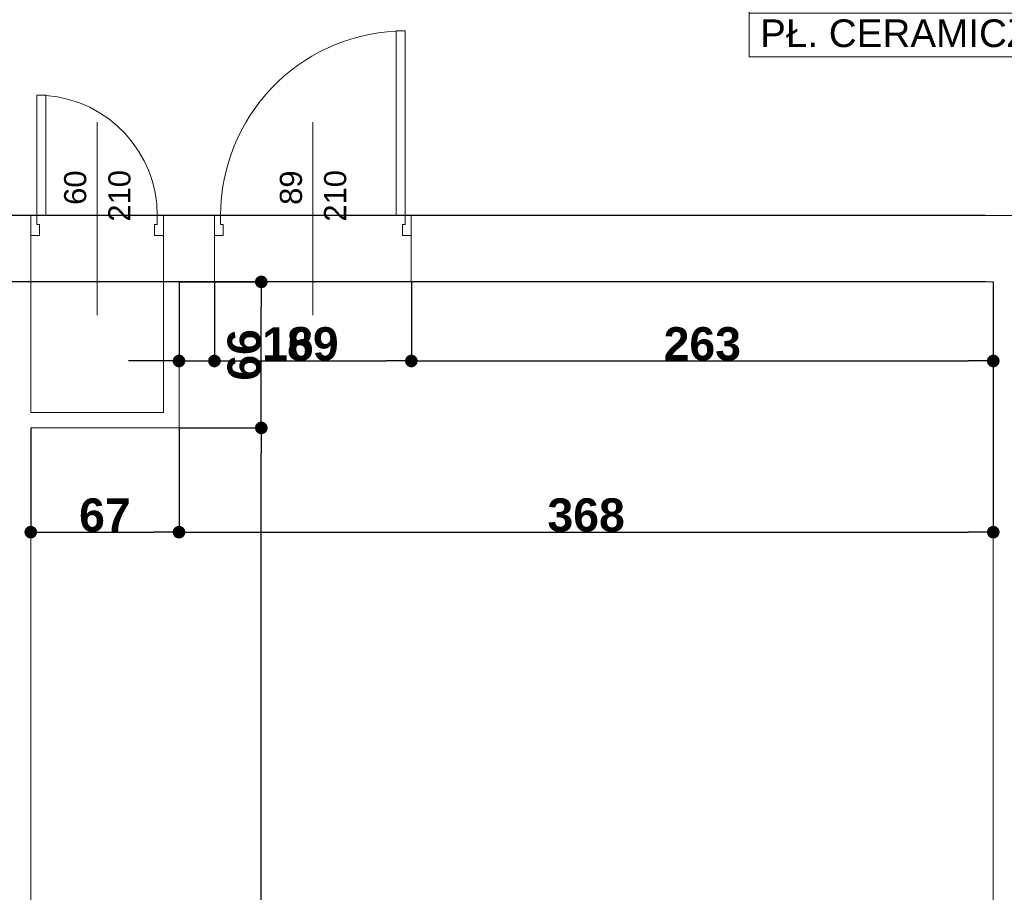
# Model space of a CAD drawing. Header units: millimetres. Extents: x 183299 to 1018155, y -286688 to 171278.
# Tile 48 of 100: x 410678 to 415128, y -90635 to -86691. Entities that reach past the tile are written whole.
import ezdxf
from ezdxf.enums import TextEntityAlignment as Align

# ---------------------------------------------------------------- set-up
doc = ezdxf.new("R2010")
doc.units = ezdxf.units.MM
doc.header["$MEASUREMENT"] = 0
for name, color, linetype in [('Drzwi ArchiCAD', 7, 'Continuous'), ('Elementy Modelu - Strefy', 7, 'Continuous'), ('inwentaryzacja_sciany', 7, 'Continuous'), ('Wymiarowanie - Ogólne', 7, 'Continuous'), ('Znaczniki Drzwi', 7, 'Continuous')]:
    doc.layers.add(name, color=color, linetype=linetype)
for name, color, linetype, lineweight in [('Drzwi ArchiCAD_Nr_Pióra__1', 7, 'Continuous', 13), ('Elementy Modelu - Strefy_Nr_Pióra__6', 250, 'Continuous', 18), ('inwentaryzacja_sciany_Nr_Pióra__1', 7, 'Continuous', 13), ('Znaczniki Drzwi_Nr_Pióra__1', 7, 'Continuous', 13), ('Znaczniki Drzwi_Nr_Pióra__7', 7, 'Continuous', 35)]:
    doc.layers.add(name, color=color, linetype=linetype, lineweight=lineweight)
doc.layers.add('Drzwi ArchiCAD_Nr_Pióra__23', color=7, linetype='Continuous', lineweight=20, true_color=0xff6600)
doc.layers.add('Drzwi ArchiCAD_Nr_Pióra__3', color=7, linetype='Continuous', lineweight=18, true_color=0xff6600)
doc.styles.add('GENERATED_STYLE_1', font='arial.ttf')
doc.styles.add('GENERATED_STYLE_2', font='arialbd.ttf')
doc.styles.get("Standard").update_dxf_attribs({"font": 'txt', "bigfont": 'BIGFONT.SHX'})
doc.dimstyles.new('GENERATED_STYLE__1', dxfattribs={"dimtxt": 150, "dimasz": 114, "dimexe": 0.18, "dimexo": 0, "dimgap": 0.09, "dimtad": 1, "dimtih": 1, "dimtoh": 1, "dimdec": 0, "dimlfac": 0.1, "dimzin": 0, "dimdsep": 46, "dimtxsty": 'GENERATED_STYLE_2', "dimblk": 'ARROWHEAD_11', "dimblk1": 'ARROWHEAD_11', "dimblk2": 'ARROWHEAD_11', "dimcen": 0.09, "dimclrd": 256, "dimclre": 256, "dimclrt": 256, "dimazin": 0, "dimtfac": 1, "dimtdec": 4, "dimtmove": 0, "dimatfit": 3, "dimfxl": 1, "dimtolj": 1, "dimtzin": 0, "dimarcsym": 0})
doc.dimstyles.new('GENERATED_STYLE__2', dxfattribs={"dimtxt": 150, "dimasz": 114, "dimexe": 0.18, "dimexo": 0, "dimgap": 0.09, "dimtad": 1, "dimdec": 0, "dimlfac": 0.1, "dimzin": 0, "dimdsep": 46, "dimtxsty": 'GENERATED_STYLE_2', "dimblk": 'ARROWHEAD_11', "dimblk1": 'ARROWHEAD_11', "dimblk2": 'ARROWHEAD_11', "dimcen": 0.09, "dimclrd": 256, "dimclre": 256, "dimclrt": 256, "dimazin": 0, "dimtfac": 1, "dimtdec": 4, "dimtmove": 0, "dimatfit": 3, "dimfxl": 1, "dimtolj": 1, "dimtzin": 0, "dimarcsym": 0})

# ---------------------------------------------------------------- blocks, each defined once
blk = doc.blocks.new('KOMUNIKACJA           _G.1_148_2', base_point=(239509.5, -86565.1))
at = {"layer": 'Elementy Modelu - Strefy_Nr_Pióra__6', "linetype": 'Continuous'}
for p, q in [((238631.2, -86368.6), (240387.8, -86368.6)), ((238631.2, -86565.1), (238631.2, -86368.6)), ((240387.8, -86368.6), (240387.8, -86565.1)), ((240387.8, -86565.1), (238631.2, -86565.1)), ((238631.2, -86565.1), (240387.8, -86565.1)), ((238631.2, -86761.5), (238631.2, -86565.1)), ((240387.8, -86565.1), (240387.8, -86761.5)), ((240387.8, -86761.5), (238631.2, -86761.5)), ((238631.2, -86761.5), (240387.8, -86761.5)), ((238631.2, -86957.9), (238631.2, -86761.5)), ((240387.8, -86761.5), (240387.8, -86957.9)), ((240387.8, -86957.9), (238631.2, -86957.9))]:
    blk.add_line(p, q, dxfattribs=at)
at = {"linetype": 'Continuous', "flags": 1}
for tag in ['ROOM_AREA', 'ROOM_PERIM', 'ROOM_WALLS_SURF', 'ROOM_DOORS_SURF', 'ROOM_WINDS_SURF', 'ROOM_BASELEV', 'ROOM_HEIGHT', 'ROOM_NET_AREA', 'ROOM_REDUCED_AREA', 'ROOM_CALC_AREA', 'ROOM_VOLUME']:
    blk.add_attdef(tag, text='', height=2000, dxfattribs=at).set_placement((239509.5, -87598.2), align=Align.BOTTOM_LEFT)
at = {"layer": 'Elementy Modelu - Strefy_Nr_Pióra__6', "linetype": 'Continuous', "insert": (238681.2, -86593.6), "char_height": 125, "attachment_point": 1, "style": 'GENERATED_STYLE_1'}
blk.add_mtext('{A: 69,13 m2}', dxfattribs=at)
at = {"layer": 'Elementy Modelu - Strefy_Nr_Pióra__6', "style": 'GENERATED_STYLE_1'}
for tag, p in [('ROOM_NAME', (238631.2, -86362.7)), ('ROOM_NUMBER', (238681.2, -86559.2)), ('basec', (238681.2, -86952))]:
    blk.add_attdef(tag, text='', height=125, dxfattribs=at).set_placement(p, align=Align.BOTTOM_LEFT)
blk = doc.blocks.new('D1 Drzwi proste 12_74')
at = {"layer": 'Drzwi ArchiCAD_Nr_Pióra__1', "linetype": 'Continuous'}
for p, q in [((-445, 0), (-445, -90)), ((445, 0), (445, -90))]:
    blk.add_line(p, q, dxfattribs=at)
at = {"layer": 'Drzwi ArchiCAD_Nr_Pióra__23', "linetype": 'Continuous'}
for p, q in [((-417, 0), (-445, 0)), ((-445, 0), (-445, -90)), ((-417, -40), (-417, 0)), ((445, 0), (417, 0)), ((417, 0), (417, -40)), ((445, -90), (445, 0)), ((-405, -40), (-417, -40)), ((-405, -90), (-405, -40)), ((417, -40), (405, -40)), ((405, -40), (405, -90)), ((-445, -90), (-405, -90)), ((405, -90), (445, -90))]:
    blk.add_line(p, q, dxfattribs=at)
at = {"layer": 'Drzwi ArchiCAD_Nr_Pióra__3', "linetype": 'Continuous'}
for p, q in [((417, 834), (377, 834)), ((377, 834), (377, 0)), ((417, 0), (417, 834)), ((377, 0), (417, 0))]:
    blk.add_line(p, q, dxfattribs=at)
blk.add_arc((417, 0), 834, 92.7491, 180, dxfattribs=at)
blk = doc.blocks.new('Znacznik O 12_270')
at = {"layer": 'Znaczniki Drzwi_Nr_Pióra__1', "linetype": 'Continuous'}
blk.add_line((0, -721.4), (0, 150), dxfattribs=at)
at = {"layer": 'Znaczniki Drzwi_Nr_Pióra__7', "linetype": 'Continuous', "char_height": 100, "attachment_point": 7, "rotation": 270, "style": 'GENERATED_STYLE_1'}
for s, insert in [('{210}', (-152.1, -272.3)), ('{89}', (47.9, -348.2))]:
    blk.add_mtext(s, dxfattribs=dict(at, insert=insert))
blk = doc.blocks.new('D1 Drzwi proste 12_76')
at = {"layer": 'Drzwi ArchiCAD_Nr_Pióra__1', "linetype": 'Continuous'}
for p, q in [((-300, 0), (-300, -90)), ((300, 0), (300, -90))]:
    blk.add_line(p, q, dxfattribs=at)
at = {"layer": 'Drzwi ArchiCAD_Nr_Pióra__23', "linetype": 'Continuous'}
for p, q in [((-272, 0), (-300, 0)), ((-300, 0), (-300, -90)), ((-272, -40), (-272, 0)), ((300, 0), (272, 0)), ((272, 0), (272, -40)), ((300, -90), (300, 0)), ((-260, -40), (-272, -40)), ((-260, -90), (-260, -40)), ((272, -40), (260, -40)), ((260, -40), (260, -90)), ((-300, -90), (-260, -90)), ((260, -90), (300, -90))]:
    blk.add_line(p, q, dxfattribs=at)
at = {"layer": 'Drzwi ArchiCAD_Nr_Pióra__3', "linetype": 'Continuous'}
for p, q in [((272, 544), (232, 544)), ((232, 544), (232, 0)), ((272, 0), (272, 544)), ((232, 0), (272, 0))]:
    blk.add_line(p, q, dxfattribs=at)
blk.add_arc((272, 0), 544, 94.2167, 180, dxfattribs=at)
blk = doc.blocks.new('Znacznik O 12_273')
at = {"layer": 'Znaczniki Drzwi_Nr_Pióra__1', "linetype": 'Continuous'}
blk.add_line((0, -721.4), (0, 150), dxfattribs=at)
at = {"layer": 'Znaczniki Drzwi_Nr_Pióra__7', "linetype": 'Continuous', "char_height": 100, "attachment_point": 7, "rotation": 270, "style": 'GENERATED_STYLE_1'}
for s, insert in [('{210}', (-152.1, -272.3)), ('{60}', (47.9, -348.2))]:
    blk.add_mtext(s, dxfattribs=dict(at, insert=insert))
blk = doc.blocks.new('Ściana_735_2', base_point=(248915.1, -87975.8))
at = {"layer": 'inwentaryzacja_sciany_Nr_Pióra__1', "linetype": 'Continuous'}
for p, q in [((235385.1, -87675.8), (232695.1, -87675.8)), ((235385.1, -87675.8), (235385.1, -87765.8)), ((235985.1, -87675.8), (235985.1, -87765.8)), ((236215.1, -87675.8), (235985.1, -87675.8)), ((236215.1, -87675.8), (236215.1, -87765.8)), ((237105.1, -87675.8), (237105.1, -87765.8)), ((240675.1, -87675.8), (237105.1, -87675.8)), ((235385.1, -87765.8), (235385.1, -87975.8)), ((235985.1, -87765.8), (235985.1, -87975.8)), ((236215.1, -87765.8), (236215.1, -87975.8)), ((237105.1, -87765.8), (237105.1, -87975.8)), ((236055.1, -87975.8), (236215.1, -87975.8)), ((237105.1, -87975.8), (239735.1, -87975.8))]:
    blk.add_line(p, q, dxfattribs=at)
at = {"layer": 'Drzwi ArchiCAD', "linetype": 'Continuous'}
blk.add_blockref('D1 Drzwi proste 12_74', (236660.1, -87675.8), dxfattribs=at)
at = {"layer": 'Drzwi ArchiCAD', "linetype": 'Continuous', "xscale": -1}
blk.add_blockref('D1 Drzwi proste 12_76', (235685.1, -87675.8), dxfattribs=at)
at = {"layer": 'Znaczniki Drzwi', "rotation": 180}
for name, p in [('Znacznik O 12_273', (235685.1, -87975.8)), ('Znacznik O 12_270', (236660.1, -87975.8))]:
    blk.add_blockref(name, p, dxfattribs=at)
blk = doc.blocks.new('Ściana_764_2', base_point=(239735.1, -87975.8))
at = {"layer": 'inwentaryzacja_sciany_Nr_Pióra__1', "linetype": 'Continuous'}
for p, q in [((239735.1, -87975.8), (239735.1, -93675.8)), ((239835.1, -93675.8), (239835.1, -87975.8))]:
    blk.add_line(p, q, dxfattribs=at)
blk = doc.blocks.new('Ściana_765_2', base_point=(235285.1, -87975.8))
at = {"layer": 'inwentaryzacja_sciany_Nr_Pióra__1', "linetype": 'Continuous'}
for p, q in [((235285.1, -87975.8), (235285.1, -93675.8)), ((235385.1, -88565.8), (235385.1, -87975.8)), ((235385.1, -93675.8), (235385.1, -88635.8))]:
    blk.add_line(p, q, dxfattribs=at)
blk = doc.blocks.new('Ściana_294_2', base_point=(236055.1, -87975.8))
at = {"layer": 'inwentaryzacja_sciany_Nr_Pióra__1', "linetype": 'Continuous'}
for p, q in [((235985.1, -87975.8), (235985.1, -88565.8)), ((236055.1, -88635.8), (236055.1, -87975.8))]:
    blk.add_line(p, q, dxfattribs=at)
blk = doc.blocks.new('Ściana_293_2', base_point=(236055.1, -88635.8))
at = {"layer": 'inwentaryzacja_sciany_Nr_Pióra__1', "linetype": 'Continuous'}
for p, q in [((235985.1, -88565.8), (235385.1, -88565.8)), ((235385.1, -88635.8), (236055.1, -88635.8))]:
    blk.add_line(p, q, dxfattribs=at)
blk = doc.blocks.new('ARROWHEAD_11')
at = {"linetype": 'Continuous'}
blk.add_line((0, 0), (-1, 0), dxfattribs=at)
at = {"linetype": 'Continuous', "const_width": 0.25, "flags": 128}
blk.add_lwpolyline([(-0.125, 0, 1), (0.125, 0, 1)], format="xyb", close=True, dxfattribs=at)
blk = doc.blocks.new('*D5311')
at = {"layer": 'Defpoints', "color": 0}
for p in [(404628, -87876.3), (415043, -87876.3), (415043, -93576.3)]:
    blk.add_point(p, dxfattribs=at)
at = {"layer": 'Wymiarowanie - Ogólne', "linetype": 'Continuous', "lineweight": -2}
for p, q in [((415043, -87876.3), (404627.8, -87876.3)), ((404628, -93462.3), (404628, -87990.3)), ((415043, -93576.3), (404627.8, -93576.3))]:
    blk.add_line(p, q, dxfattribs=at)
at = {"layer": 'Wymiarowanie - Ogólne', "lineweight": -2, "xscale": 114, "yscale": 114, "zscale": 114}
for p, rotation in [((404628, -87876.3), 90), ((404628, -93576.3), 270)]:
    blk.add_blockref('ARROWHEAD_11', p, dxfattribs=dict(at, rotation=rotation))
at = {"layer": 'Wymiarowanie - Ogólne', "insert": (404551.4, -90726.3), "char_height": 150, "attachment_point": 5, "rotation": 90, "style": 'GENERATED_STYLE_2'}
blk.add_mtext('\\A1;570', dxfattribs=at)
blk = doc.blocks.new('*D5312')
at = {"layer": 'Defpoints', "color": 0}
for p in [(404628, -87576.3), (415043, -87576.3), (415043, -87876.3)]:
    blk.add_point(p, dxfattribs=at)
at = {"layer": 'Wymiarowanie - Ogólne', "linetype": 'Continuous', "lineweight": -2}
for p, q in [((415043, -87576.3), (404627.8, -87576.3)), ((404628, -87762.3), (404628, -87690.3)), ((415043, -87876.3), (404627.8, -87876.3))]:
    blk.add_line(p, q, dxfattribs=at)
at = {"layer": 'Wymiarowanie - Ogólne', "lineweight": -2, "xscale": 114, "yscale": 114, "zscale": 114}
for p, rotation in [((404628, -87576.3), 90), ((404628, -87876.3), 270)]:
    blk.add_blockref('ARROWHEAD_11', p, dxfattribs=dict(at, rotation=rotation))
at = {"layer": 'Wymiarowanie - Ogólne', "insert": (404551.4, -87726.3), "char_height": 150, "attachment_point": 5, "rotation": 90, "style": 'GENERATED_STYLE_2'}
blk.add_mtext('\\A1;30', dxfattribs=at)
blk = doc.blocks.new('*D5313')
at = {"layer": 'Defpoints', "color": 0}
for p in [(404628, -84236.3), (405828, -84236.3), (415043, -87576.3)]:
    blk.add_point(p, dxfattribs=at)
at = {"layer": 'Wymiarowanie - Ogólne', "linetype": 'Continuous', "lineweight": -2}
for p, q in [((405828, -84236.3), (404627.8, -84236.3)), ((404628, -87462.3), (404628, -84350.3)), ((415043, -87576.3), (404627.8, -87576.3))]:
    blk.add_line(p, q, dxfattribs=at)
at = {"layer": 'Wymiarowanie - Ogólne', "lineweight": -2, "xscale": 114, "yscale": 114, "zscale": 114}
for p, rotation in [((404628, -84236.3), 90), ((404628, -87576.3), 270)]:
    blk.add_blockref('ARROWHEAD_11', p, dxfattribs=dict(at, rotation=rotation))
at = {"layer": 'Wymiarowanie - Ogólne', "insert": (404551.4, -85906.3), "char_height": 150, "attachment_point": 5, "rotation": 90, "style": 'GENERATED_STYLE_2'}
blk.add_mtext('\\A1;334', dxfattribs=at)
blk = doc.blocks.new('*D6612')
at = {"layer": 'Defpoints', "color": 0}
for p in [(410728, -88536.3), (411398, -88536.3), (411398, -89007.5)]:
    blk.add_point(p, dxfattribs=at)
at = {"layer": 'Wymiarowanie - Ogólne', "linetype": 'Continuous', "lineweight": -2}
for p, q in [((410728, -88536.3), (410728, -89007.7)), ((411398, -88536.3), (411398, -89007.7)), ((410842, -89007.5), (411284, -89007.5))]:
    blk.add_line(p, q, dxfattribs=at)
at = {"layer": 'Wymiarowanie - Ogólne', "lineweight": -2, "xscale": 114, "yscale": 114, "zscale": 114, "rotation": 180}
blk.add_blockref('ARROWHEAD_11', (410728, -89007.5), dxfattribs=at)
at = {"layer": 'Wymiarowanie - Ogólne', "lineweight": -2, "xscale": 114, "yscale": 114, "zscale": 114}
blk.add_blockref('ARROWHEAD_11', (411398, -89007.5), dxfattribs=at)
at = {"layer": 'Wymiarowanie - Ogólne', "insert": (411063, -88930.9), "char_height": 150, "attachment_point": 5, "style": 'GENERATED_STYLE_2'}
blk.add_mtext('\\A1;67', dxfattribs=at)
blk = doc.blocks.new('*D6613')
at = {"layer": 'Defpoints', "color": 0}
for p in [(415078, -87876.3), (411398, -88536.3), (415078, -89007.5)]:
    blk.add_point(p, dxfattribs=at)
at = {"layer": 'Wymiarowanie - Ogólne', "linetype": 'Continuous', "lineweight": -2}
for p, q in [((415078, -87876.3), (415078, -89007.7)), ((411398, -88536.3), (411398, -89007.7)), ((411512, -89007.5), (414964, -89007.5))]:
    blk.add_line(p, q, dxfattribs=at)
at = {"layer": 'Wymiarowanie - Ogólne', "lineweight": -2, "xscale": 114, "yscale": 114, "zscale": 114, "rotation": 180}
blk.add_blockref('ARROWHEAD_11', (411398, -89007.5), dxfattribs=at)
at = {"layer": 'Wymiarowanie - Ogólne', "lineweight": -2, "xscale": 114, "yscale": 114, "zscale": 114}
blk.add_blockref('ARROWHEAD_11', (415078, -89007.5), dxfattribs=at)
at = {"layer": 'Wymiarowanie - Ogólne', "insert": (413238, -88930.8), "char_height": 150, "attachment_point": 5, "style": 'GENERATED_STYLE_2'}
blk.add_mtext('\\A1;368', dxfattribs=at)
blk = doc.blocks.new('*D6614')
at = {"layer": 'Defpoints', "color": 0}
for p in [(411398, -87876.3), (411558, -87876.3), (411558, -88233.8)]:
    blk.add_point(p, dxfattribs=at)
at = {"layer": 'Wymiarowanie - Ogólne', "linetype": 'Continuous', "lineweight": -2}
for p, q in [((411398, -87876.3), (411398, -88234)), ((411558, -87876.3), (411558, -88234)), ((411284, -88233.8), (411170, -88233.8)), ((411398, -88233.8), (411558, -88233.8)), ((411672, -88233.8), (411994.9, -88233.8))]:
    blk.add_line(p, q, dxfattribs=at)
at = {"layer": 'Wymiarowanie - Ogólne', "lineweight": -2, "xscale": 114, "yscale": 114, "zscale": 114}
blk.add_blockref('ARROWHEAD_11', (411398, -88233.8), dxfattribs=at)
at = {"layer": 'Wymiarowanie - Ogólne', "lineweight": -2, "xscale": 114, "yscale": 114, "zscale": 114, "rotation": 180}
blk.add_blockref('ARROWHEAD_11', (411558, -88233.8), dxfattribs=at)
at = {"layer": 'Wymiarowanie - Ogólne', "insert": (411890.4, -88157.2), "char_height": 150, "attachment_point": 5, "style": 'GENERATED_STYLE_2'}
blk.add_mtext('\\A1;16', dxfattribs=at)
blk = doc.blocks.new('*D6615')
at = {"layer": 'Defpoints', "color": 0}
for p in [(411558, -87876.3), (412448, -87876.3), (412448, -88233.8)]:
    blk.add_point(p, dxfattribs=at)
at = {"layer": 'Wymiarowanie - Ogólne', "linetype": 'Continuous', "lineweight": -2}
for p, q in [((411558, -87876.3), (411558, -88234)), ((412448, -87876.3), (412448, -88234)), ((411672, -88233.8), (412334, -88233.8))]:
    blk.add_line(p, q, dxfattribs=at)
at = {"layer": 'Wymiarowanie - Ogólne', "lineweight": -2, "xscale": 114, "yscale": 114, "zscale": 114, "rotation": 180}
blk.add_blockref('ARROWHEAD_11', (411558, -88233.8), dxfattribs=at)
at = {"layer": 'Wymiarowanie - Ogólne', "lineweight": -2, "xscale": 114, "yscale": 114, "zscale": 114}
blk.add_blockref('ARROWHEAD_11', (412448, -88233.8), dxfattribs=at)
at = {"layer": 'Wymiarowanie - Ogólne', "insert": (412003, -88157.1), "char_height": 150, "attachment_point": 5, "style": 'GENERATED_STYLE_2'}
blk.add_mtext('\\A1;89', dxfattribs=at)
blk = doc.blocks.new('*D6616')
at = {"layer": 'Defpoints', "color": 0}
for p in [(412448, -87876.3), (415078, -87876.3), (415078, -88233.8)]:
    blk.add_point(p, dxfattribs=at)
at = {"layer": 'Wymiarowanie - Ogólne', "linetype": 'Continuous', "lineweight": -2}
for p, q in [((412448, -87876.3), (412448, -88234)), ((415078, -87876.3), (415078, -88234)), ((412562, -88233.8), (414964, -88233.8))]:
    blk.add_line(p, q, dxfattribs=at)
at = {"layer": 'Wymiarowanie - Ogólne', "lineweight": -2, "xscale": 114, "yscale": 114, "zscale": 114, "rotation": 180}
blk.add_blockref('ARROWHEAD_11', (412448, -88233.8), dxfattribs=at)
at = {"layer": 'Wymiarowanie - Ogólne', "lineweight": -2, "xscale": 114, "yscale": 114, "zscale": 114}
blk.add_blockref('ARROWHEAD_11', (415078, -88233.8), dxfattribs=at)
at = {"layer": 'Wymiarowanie - Ogólne', "insert": (413763, -88157.2), "char_height": 150, "attachment_point": 5, "style": 'GENERATED_STYLE_2'}
blk.add_mtext('\\A1;263', dxfattribs=at)
blk = doc.blocks.new('*D6617')
at = {"layer": 'Defpoints', "color": 0}
for p in [(411398, -88536.3), (411769.9, -88536.3), (410728, -93576.3)]:
    blk.add_point(p, dxfattribs=at)
at = {"layer": 'Wymiarowanie - Ogólne', "linetype": 'Continuous', "lineweight": -2}
for p, q in [((411398, -88536.3), (411770, -88536.3)), ((411769.9, -93462.3), (411769.9, -88650.3)), ((410728, -93576.3), (411770, -93576.3))]:
    blk.add_line(p, q, dxfattribs=at)
at = {"layer": 'Wymiarowanie - Ogólne', "lineweight": -2, "xscale": 114, "yscale": 114, "zscale": 114}
for p, rotation in [((411769.9, -88536.3), 90), ((411769.9, -93576.3), 270)]:
    blk.add_blockref('ARROWHEAD_11', p, dxfattribs=dict(at, rotation=rotation))
at = {"layer": 'Wymiarowanie - Ogólne', "insert": (411693.3, -91056.3), "char_height": 150, "attachment_point": 5, "rotation": 90, "style": 'GENERATED_STYLE_2'}
blk.add_mtext('\\A1;504', dxfattribs=at)
blk = doc.blocks.new('*D6618')
at = {"layer": 'Defpoints', "color": 0}
for p in [(411398, -87876.3), (411769.9, -87876.3), (411398, -88536.3)]:
    blk.add_point(p, dxfattribs=at)
at = {"layer": 'Wymiarowanie - Ogólne', "linetype": 'Continuous', "lineweight": -2}
for p, q in [((411398, -87876.3), (411770, -87876.3)), ((411769.9, -88422.3), (411769.9, -87990.3)), ((411398, -88536.3), (411770, -88536.3))]:
    blk.add_line(p, q, dxfattribs=at)
at = {"layer": 'Wymiarowanie - Ogólne', "lineweight": -2, "xscale": 114, "yscale": 114, "zscale": 114}
for p, rotation in [((411769.9, -87876.3), 90), ((411769.9, -88536.3), 270)]:
    blk.add_blockref('ARROWHEAD_11', p, dxfattribs=dict(at, rotation=rotation))
at = {"layer": 'Wymiarowanie - Ogólne', "insert": (411693.3, -88206.3), "char_height": 150, "attachment_point": 5, "rotation": 90, "style": 'GENERATED_STYLE_2'}
blk.add_mtext('\\A1;66', dxfattribs=at)

msp = doc.modelspace()

# ---------------------------------------------------------------- block references
at = {"layer": 'Elementy Modelu - Strefy', "linetype": 'Continuous'}
ref = msp.add_blockref('KOMUNIKACJA           _G.1_148_2', (414852.38602, -86465.62674), dxfattribs=at)
ref.add_attrib('ROOM_NAME', 'KOMUNIKACJA', dxfattribs={"layer": 'Elementy Modelu - Strefy_Nr_Pióra__6', "color": 5, "linetype": 'Continuous', "height": 125, "style": 'GENERATED_STYLE_1'}).set_placement((413974.09602, -86263.28439), align=Align.BOTTOM_LEFT)
ref.add_attrib('ROOM_NUMBER', 'G.1', dxfattribs={"layer": 'Elementy Modelu - Strefy_Nr_Pióra__6', "color": 5, "linetype": 'Continuous', "height": 125, "style": 'GENERATED_STYLE_1'}).set_placement((414024.09602, -86459.71296), align=Align.BOTTOM_LEFT)
ref.add_attrib('basec', 'PŁ. CERAMICZNE', dxfattribs={"layer": 'Elementy Modelu - Strefy_Nr_Pióra__6', "color": 5, "linetype": 'Continuous', "height": 125, "style": 'GENERATED_STYLE_1'}).set_placement((414024.09602, -86852.5701), align=Align.BOTTOM_LEFT)
at = {"layer": 'inwentaryzacja_sciany'}
for name, p in [('Ściana_735_2', (424257.95206, -87876.32699)), ('Ściana_765_2', (410627.95206, -87876.32699)), ('Ściana_294_2', (411397.95206, -87876.32699)), ('Ściana_764_2', (415077.95206, -87876.32699)), ('Ściana_293_2', (411397.95206, -88536.32699))]:
    msp.add_blockref(name, p, dxfattribs=at)

# ---------------------------------------------------------------- dimensions: what is measured, and where the dimension line sits
at = {"layer": 'Wymiarowanie - Ogólne', "linetype": 'Continuous'}
for base, p1, p2, picture, middle in [((404627.95206, -84236.32699), (415042.95206, -87576.32699), (405827.95206, -84236.32699), '*D5313', (404551.36206, -85906.32699)), ((404627.95206, -87576.32699), (415042.95206, -87876.32699), (415042.95206, -87576.32699), '*D5312', (404551.36206, -87726.32699)), ((404627.95206, -87876.32699), (415042.95206, -93576.32699), (415042.95206, -87876.32699), '*D5311', (404551.36206, -90726.32699)), ((411769.85979, -87876.32699), (411397.95206, -88536.32699), (411397.95206, -87876.32699), '*D6618', (411693.26979, -88206.32699)), ((411769.85979, -88536.32699), (410727.95206, -93576.32699), (411397.95206, -88536.32699), '*D6617', (411693.26979, -91056.32699))]:
    dim = msp.add_linear_dim(base=base, p1=p1, p2=p2, angle=90, dimstyle='GENERATED_STYLE__2', dxfattribs=at)
    dim.commit()
    dim.dimension.update_dxf_attribs({"geometry": picture, "text_midpoint": middle})
for base, p1, p2, picture, middle in [((411557.95206, -88233.79783), (411397.95206, -87876.32699), (411557.95206, -87876.32699), '*D6614', (411890.44206, -88157.20783)), ((415077.95206, -89007.50288), (411397.95206, -88536.32699), (415077.95206, -87876.32699), '*D6613', (413237.95206, -88930.76288)), ((412447.95206, -88233.79783), (411557.95206, -87876.32699), (412447.95206, -87876.32699), '*D6615', (412002.95206, -88157.05783)), ((415077.95206, -88233.79783), (412447.95206, -87876.32699), (415077.95206, -87876.32699), '*D6616', (413762.95206, -88157.20783)), ((411397.95206, -89007.50288), (410727.95206, -88536.32699), (411397.95206, -88536.32699), '*D6612', (411062.95206, -88930.91288))]:
    dim = msp.add_linear_dim(base=base, p1=p1, p2=p2, dimstyle='GENERATED_STYLE__1', dxfattribs=at)
    dim.commit()
    dim.dimension.update_dxf_attribs({"geometry": picture, "text_midpoint": middle})

doc.saveas('drawing.dxf')
